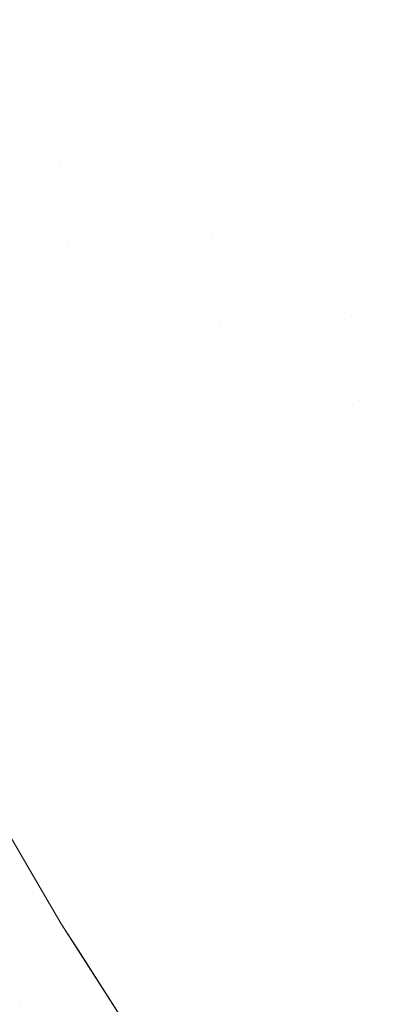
# Model space of a CAD drawing. Header units: centimetres. Extents: x -21.6 to 22.7, y 3.4 to 5.2.
# Tile 119 of 256: x -6.6788 to -6.6601, y 3.7774 to 3.8291. Entities that reach past the tile are written whole.
import ezdxf

# ---------------------------------------------------------------- set-up
doc = ezdxf.new("R2010")
doc.units = ezdxf.units.CM
doc.header["$LTSCALE"] = 2.54
doc.layers.add('Lucido design-1', color=7, linetype='Continuous')

# ---------------------------------------------------------------- blocks, each defined once
blk = doc.blocks.new('Gruppo-4-1')
at = {"color": 7, "linetype": 'Continuous', "lineweight": 9}
blk.add_3dface([(-21.503423, 5.100212, -1872.215514), (-21.503423, 3.500212, -1872.215514), (22.630348, 3.500212, -1872.215514), (22.630348, 5.100212, -1872.215514)], dxfattribs=at)
for points, invisible_edges in [([(-6.681914, 3.83603, -1872.654508), (-6.680673, 3.836603, -1872.652484), (-6.678269, 3.829522, -1872.652484), (-6.679489, 3.828885, -1872.654508)], 15), ([(-6.66311, 3.829659, -1872.636279), (-6.664622, 3.828772, -1872.637879), (-6.667132, 3.835334, -1872.637879), (-6.665589, 3.836139, -1872.636279)], 15), ([(-6.668645, 3.834544, -1872.639533), (-6.667132, 3.835334, -1872.637879), (-6.664622, 3.828772, -1872.637879), (-6.666104, 3.827902, -1872.639533)], 15), ([(-6.666104, 3.827902, -1872.639533), (-6.667556, 3.827051, -1872.641239), (-6.670127, 3.833771, -1872.641239), (-6.668645, 3.834544, -1872.639533)], 15), ([(-6.671575, 3.833015, -1872.642997), (-6.670127, 3.833771, -1872.641239), (-6.667556, 3.827051, -1872.641239), (-6.668975, 3.826219, -1872.642997)], 15), ([(-6.668975, 3.826219, -1872.642997), (-6.67036, 3.825406, -1872.644803), (-6.672989, 3.832277, -1872.644803), (-6.671575, 3.833015, -1872.642997)], 15), ([(-6.674366, 3.831558, -1872.646657), (-6.672989, 3.832277, -1872.644803), (-6.67036, 3.825406, -1872.644803), (-6.67171, 3.824615, -1872.646657)], 15), ([(-6.67171, 3.824615, -1872.646657), (-6.673023, 3.823844, -1872.648557), (-6.675706, 3.830859, -1872.648557), (-6.674366, 3.831558, -1872.646657)], 15), ([(-6.65728, 3.825128, -1872.633245), (-6.658809, 3.824125, -1872.634734), (-6.66157, 3.830562, -1872.634734), (-6.660004, 3.83148, -1872.633245)], 15), ([(-6.677008, 3.83018, -1872.6505), (-6.675706, 3.830859, -1872.648557), (-6.673023, 3.823844, -1872.648557), (-6.674297, 3.823097, -1872.6505)], 15), ([(-6.66311, 3.829659, -1872.636279), (-6.66157, 3.830562, -1872.634734), (-6.658809, 3.824125, -1872.634734), (-6.660313, 3.823138, -1872.636279)], 15), ([(-6.674297, 3.823097, -1872.6505), (-6.675533, 3.822372, -1872.652484), (-6.678269, 3.829522, -1872.652484), (-6.677008, 3.83018, -1872.6505)], 15), ([(-6.679489, 3.828885, -1872.654508), (-6.678269, 3.829522, -1872.652484), (-6.675533, 3.822372, -1872.652484), (-6.676729, 3.821671, -1872.654508)], 15), ([(-6.660313, 3.823138, -1872.636279), (-6.66179, 3.82217, -1872.637879), (-6.664622, 3.828772, -1872.637879), (-6.66311, 3.829659, -1872.636279)], 15), ([(-6.676729, 3.821671, -1872.654508), (-6.677883, 3.820994, -1872.656569), (-6.680667, 3.82827, -1872.656569), (-6.679489, 3.828885, -1872.654508)], 15), ([(-6.666104, 3.827902, -1872.639533), (-6.664622, 3.828772, -1872.637879), (-6.66179, 3.82217, -1872.637879), (-6.663238, 3.82122, -1872.639533)], 15), ([(-6.681802, 3.827678, -1872.658665), (-6.680667, 3.82827, -1872.656569), (-6.677883, 3.820994, -1872.656569), (-6.678995, 3.820341, -1872.658665)], 15), ([(-6.663238, 3.82122, -1872.639533), (-6.664656, 3.82029, -1872.641239), (-6.667556, 3.827051, -1872.641239), (-6.666104, 3.827902, -1872.639533)], 15), ([(-6.668975, 3.826219, -1872.642997), (-6.667556, 3.827051, -1872.641239), (-6.664656, 3.82029, -1872.641239), (-6.666042, 3.81938, -1872.642997)], 15), ([(-6.666042, 3.81938, -1872.642997), (-6.667395, 3.818493, -1872.644803), (-6.67036, 3.825406, -1872.644803), (-6.668975, 3.826219, -1872.642997)], 15), ([(-6.67171, 3.824615, -1872.646657), (-6.67036, 3.825406, -1872.644803), (-6.667395, 3.818493, -1872.644803), (-6.668713, 3.817628, -1872.646657)], 15), ([(-6.668713, 3.817628, -1872.646657), (-6.669995, 3.816787, -1872.648557), (-6.673023, 3.823844, -1872.648557), (-6.67171, 3.824615, -1872.646657)], 15), ([(-6.674297, 3.823097, -1872.6505), (-6.673023, 3.823844, -1872.648557), (-6.669995, 3.816787, -1872.648557), (-6.671241, 3.81597, -1872.6505)], 15), ([(-6.660313, 3.823138, -1872.636279), (-6.658809, 3.824125, -1872.634734), (-6.655721, 3.817674, -1872.634734), (-6.657184, 3.816604, -1872.636279)], 15), ([(-6.671241, 3.81597, -1872.6505), (-6.672448, 3.815178, -1872.652484), (-6.675533, 3.822372, -1872.652484), (-6.674297, 3.823097, -1872.6505)], 15), ([(-6.657184, 3.816604, -1872.636279), (-6.658622, 3.815553, -1872.637879), (-6.66179, 3.82217, -1872.637879), (-6.660313, 3.823138, -1872.636279)], 15), ([(-6.676729, 3.821671, -1872.654508), (-6.675533, 3.822372, -1872.652484), (-6.672448, 3.815178, -1872.652484), (-6.673616, 3.814412, -1872.654508)], 15), ([(-6.676358, 3.817337, -1872.656569), (-6.677883, 3.820994, -1872.656569), (-6.676729, 3.821671, -1872.654508)], 11), ([(-6.676729, 3.821671, -1872.654508), (-6.673616, 3.814412, -1872.654508), (-6.676358, 3.817337, -1872.656569)], 11), ([(-6.663238, 3.82122, -1872.639533), (-6.66179, 3.82217, -1872.637879), (-6.658622, 3.815553, -1872.637879), (-6.660031, 3.814522, -1872.639533)], 15), ([(-6.660031, 3.814522, -1872.639533), (-6.661412, 3.813513, -1872.641239), (-6.664656, 3.82029, -1872.641239), (-6.663238, 3.82122, -1872.639533)], 15), ([(-6.677458, 3.816655, -1872.658665), (-6.678995, 3.820341, -1872.658665), (-6.677883, 3.820994, -1872.656569), (-6.676358, 3.817337, -1872.656569)], 15), ([(-6.678515, 3.815999, -1872.660793), (-6.680064, 3.819714, -1872.660793), (-6.678995, 3.820341, -1872.658665), (-6.677458, 3.816655, -1872.658665)], 15), ([(-6.666042, 3.81938, -1872.642997), (-6.664656, 3.82029, -1872.641239), (-6.661412, 3.813513, -1872.641239), (-6.662761, 3.812527, -1872.642997)], 15), ([(-6.679528, 3.81537, -1872.662952), (-6.681089, 3.819113, -1872.662952), (-6.680064, 3.819714, -1872.660793), (-6.678515, 3.815999, -1872.660793)], 15), ([(-6.662761, 3.812527, -1872.642997), (-6.664078, 3.811564, -1872.644803), (-6.667395, 3.818493, -1872.644803), (-6.666042, 3.81938, -1872.642997)], 15), ([(-6.668713, 3.817628, -1872.646657), (-6.667395, 3.818493, -1872.644803), (-6.664078, 3.811564, -1872.644803), (-6.665361, 3.810626, -1872.646657)], 15), ([(-6.668348, 3.81325, -1872.648557), (-6.669995, 3.816787, -1872.648557), (-6.668713, 3.817628, -1872.646657)], 11), ([(-6.668713, 3.817628, -1872.646657), (-6.665361, 3.810626, -1872.646657), (-6.668348, 3.81325, -1872.648557)], 11), ([(-6.676358, 3.817337, -1872.656569), (-6.674743, 3.813672, -1872.656569), (-6.675829, 3.81296, -1872.658665), (-6.677458, 3.816655, -1872.658665)], 15), ([(-6.673616, 3.814412, -1872.654508), (-6.674743, 3.813672, -1872.656569), (-6.676358, 3.817337, -1872.656569)], 11), ([(-6.677458, 3.816655, -1872.658665), (-6.675829, 3.81296, -1872.658665), (-6.676873, 3.812275, -1872.660793), (-6.678515, 3.815999, -1872.660793)], 15), ([(-6.669577, 3.812399, -1872.6505), (-6.671241, 3.81597, -1872.6505), (-6.669995, 3.816787, -1872.648557), (-6.668348, 3.81325, -1872.648557)], 15), ([(-6.678515, 3.815999, -1872.660793), (-6.676873, 3.812275, -1872.660793), (-6.677874, 3.811618, -1872.662952), (-6.679528, 3.81537, -1872.662952)], 15), ([(-6.670769, 3.811573, -1872.652484), (-6.672448, 3.815178, -1872.652484), (-6.671241, 3.81597, -1872.6505), (-6.669577, 3.812399, -1872.6505)], 15), ([(-6.679528, 3.81537, -1872.662952), (-6.677874, 3.811618, -1872.662952), (-6.678832, 3.81099, -1872.665138), (-6.680498, 3.814768, -1872.665138)], 15), ([(-6.671921, 3.810775, -1872.654508), (-6.673616, 3.814412, -1872.654508), (-6.672448, 3.815178, -1872.652484), (-6.670769, 3.811573, -1872.652484)], 15), ([(-6.680498, 3.814768, -1872.665138), (-6.678832, 3.81099, -1872.665138), (-6.679746, 3.81039, -1872.66735), (-6.681423, 3.814194, -1872.66735)], 15), ([(-6.656471, 3.807839, -1872.639533), (-6.657809, 3.806752, -1872.641239), (-6.661412, 3.813513, -1872.641239), (-6.660031, 3.814522, -1872.639533)], 15), ([(-6.673034, 3.810004, -1872.656569), (-6.674743, 3.813672, -1872.656569), (-6.673616, 3.814412, -1872.654508), (-6.671921, 3.810775, -1872.654508)], 15), ([(-6.674106, 3.809261, -1872.658665), (-6.675829, 3.81296, -1872.658665), (-6.674743, 3.813672, -1872.656569), (-6.673034, 3.810004, -1872.656569)], 15), ([(-6.660985, 3.809104, -1872.642997), (-6.662761, 3.812527, -1872.642997), (-6.661412, 3.813513, -1872.641239)], 11), ([(-6.661412, 3.813513, -1872.641239), (-6.657809, 3.806752, -1872.641239), (-6.660985, 3.809104, -1872.642997)], 11), ([(-6.675137, 3.808547, -1872.660793), (-6.676873, 3.812275, -1872.660793), (-6.675829, 3.81296, -1872.658665), (-6.674106, 3.809261, -1872.658665)], 15), ([(-6.668348, 3.81325, -1872.648557), (-6.666609, 3.809713, -1872.648557), (-6.667821, 3.808827, -1872.6505), (-6.669577, 3.812399, -1872.6505)], 15), ([(-6.665361, 3.810626, -1872.646657), (-6.666609, 3.809713, -1872.648557), (-6.668348, 3.81325, -1872.648557)], 11), ([(-6.669577, 3.812399, -1872.6505), (-6.667821, 3.808827, -1872.6505), (-6.668996, 3.807968, -1872.652484), (-6.670769, 3.811573, -1872.652484)], 15), ([(-6.662282, 3.808103, -1872.644803), (-6.664078, 3.811564, -1872.644803), (-6.662761, 3.812527, -1872.642997), (-6.660985, 3.809104, -1872.642997)], 15), ([(-6.676125, 3.807862, -1872.662952), (-6.677874, 3.811618, -1872.662952), (-6.676873, 3.812275, -1872.660793), (-6.675137, 3.808547, -1872.660793)], 15), ([(-6.67707, 3.807207, -1872.665138), (-6.678832, 3.81099, -1872.665138), (-6.677874, 3.811618, -1872.662952), (-6.676125, 3.807862, -1872.662952)], 15), ([(-6.670769, 3.811573, -1872.652484), (-6.668996, 3.807968, -1872.652484), (-6.670133, 3.807137, -1872.654508), (-6.671921, 3.810775, -1872.654508)], 15), ([(-6.663547, 3.807129, -1872.646657), (-6.665361, 3.810626, -1872.646657), (-6.664078, 3.811564, -1872.644803), (-6.662282, 3.808103, -1872.644803)], 15), ([(-6.677973, 3.806582, -1872.66735), (-6.679746, 3.81039, -1872.66735), (-6.678832, 3.81099, -1872.665138), (-6.67707, 3.807207, -1872.665138)], 15), ([(-6.678831, 3.805988, -1872.669585), (-6.680616, 3.80982, -1872.669585), (-6.679746, 3.81039, -1872.66735), (-6.677973, 3.806582, -1872.66735)], 15), ([(-6.671921, 3.810775, -1872.654508), (-6.670133, 3.807137, -1872.654508), (-6.67123, 3.806335, -1872.656569), (-6.673034, 3.810004, -1872.656569)], 15), ([(-6.664776, 3.80618, -1872.648557), (-6.666609, 3.809713, -1872.648557), (-6.665361, 3.810626, -1872.646657), (-6.663547, 3.807129, -1872.646657)], 15), ([(-6.679645, 3.805424, -1872.67184), (-6.681441, 3.809279, -1872.67184), (-6.680616, 3.80982, -1872.669585), (-6.678831, 3.805988, -1872.669585)], 15), ([(-6.673034, 3.810004, -1872.656569), (-6.67123, 3.806335, -1872.656569), (-6.672287, 3.805562, -1872.658665), (-6.674106, 3.809261, -1872.658665)], 15), ([(-6.674106, 3.809261, -1872.658665), (-6.672287, 3.805562, -1872.658665), (-6.673304, 3.804819, -1872.660793), (-6.675137, 3.808547, -1872.660793)], 15), ([(-6.665971, 3.80526, -1872.6505), (-6.667821, 3.808827, -1872.6505), (-6.666609, 3.809713, -1872.648557), (-6.664776, 3.80618, -1872.648557)], 15), ([(-6.667128, 3.804367, -1872.652484), (-6.668996, 3.807968, -1872.652484), (-6.667821, 3.808827, -1872.6505), (-6.665971, 3.80526, -1872.6505)], 15), ([(-6.660985, 3.809104, -1872.642997), (-6.659117, 3.805688, -1872.642997), (-6.660394, 3.80465, -1872.644803), (-6.662282, 3.808103, -1872.644803)], 15), ([(-6.657809, 3.806752, -1872.641239), (-6.659117, 3.805688, -1872.642997), (-6.660985, 3.809104, -1872.642997)], 11), ([(-6.675137, 3.808547, -1872.660793), (-6.673304, 3.804819, -1872.660793), (-6.674278, 3.804107, -1872.662952), (-6.676125, 3.807862, -1872.662952)], 15), ([(-6.676125, 3.807862, -1872.662952), (-6.674278, 3.804107, -1872.662952), (-6.675211, 3.803425, -1872.665138), (-6.67707, 3.807207, -1872.665138)], 15), ([(-6.668248, 3.803504, -1872.654508), (-6.670133, 3.807137, -1872.654508), (-6.668996, 3.807968, -1872.652484), (-6.667128, 3.804367, -1872.652484)], 15), ([(-6.662282, 3.808103, -1872.644803), (-6.660394, 3.80465, -1872.644803), (-6.661638, 3.803639, -1872.646657), (-6.663547, 3.807129, -1872.646657)], 15), ([(-6.67707, 3.807207, -1872.665138), (-6.675211, 3.803425, -1872.665138), (-6.6761, 3.802775, -1872.66735), (-6.677973, 3.806582, -1872.66735)], 15), ([(-6.669329, 3.80267, -1872.656569), (-6.67123, 3.806335, -1872.656569), (-6.670133, 3.807137, -1872.654508), (-6.668248, 3.803504, -1872.654508)], 15), ([(-6.663547, 3.807129, -1872.646657), (-6.661638, 3.803639, -1872.646657), (-6.662848, 3.802655, -1872.648557), (-6.664776, 3.80618, -1872.648557)], 15), ([(-6.677973, 3.806582, -1872.66735), (-6.6761, 3.802775, -1872.66735), (-6.676947, 3.802156, -1872.669585), (-6.678831, 3.805988, -1872.669585)], 15), ([(-6.670371, 3.801867, -1872.658665), (-6.672287, 3.805562, -1872.658665), (-6.67123, 3.806335, -1872.656569), (-6.669329, 3.80267, -1872.656569)], 15), ([(-6.664776, 3.80618, -1872.648557), (-6.662848, 3.802655, -1872.648557), (-6.664024, 3.8017, -1872.6505), (-6.665971, 3.80526, -1872.6505)], 15), ([(-6.678831, 3.805988, -1872.669585), (-6.676947, 3.802156, -1872.669585), (-6.677749, 3.801569, -1872.67184), (-6.679645, 3.805424, -1872.67184)], 15), ([(-6.65841, 3.80121, -1872.644803), (-6.660394, 3.80465, -1872.644803), (-6.659117, 3.805688, -1872.642997), (-6.657155, 3.802285, -1872.642997)], 15), ([(-6.679645, 3.805424, -1872.67184), (-6.677749, 3.801569, -1872.67184), (-6.678508, 3.801014, -1872.674113), (-6.680415, 3.804891, -1872.674113)], 15), ([(-6.671372, 3.801095, -1872.660793), (-6.673304, 3.804819, -1872.660793), (-6.672287, 3.805562, -1872.658665), (-6.670371, 3.801867, -1872.658665)], 15), ([(-6.665971, 3.80526, -1872.6505), (-6.664024, 3.8017, -1872.6505), (-6.665163, 3.800774, -1872.652484), (-6.667128, 3.804367, -1872.652484)], 15), ([(-6.680415, 3.804891, -1872.674113), (-6.678508, 3.801014, -1872.674113), (-6.679224, 3.800491, -1872.676402), (-6.68114, 3.804388, -1872.676402)], 15), ([(-6.672332, 3.800355, -1872.662952), (-6.674278, 3.804107, -1872.662952), (-6.673304, 3.804819, -1872.660793), (-6.671372, 3.801095, -1872.660793)], 15), ([(-6.659634, 3.800162, -1872.646657), (-6.661638, 3.803639, -1872.646657), (-6.660394, 3.80465, -1872.644803), (-6.65841, 3.80121, -1872.644803)], 15), ([(-6.673251, 3.799646, -1872.665138), (-6.675211, 3.803425, -1872.665138), (-6.674278, 3.804107, -1872.662952), (-6.672332, 3.800355, -1872.662952)], 15), ([(-6.667128, 3.804367, -1872.652484), (-6.665163, 3.800774, -1872.652484), (-6.666265, 3.799878, -1872.654508), (-6.668248, 3.803504, -1872.654508)], 15), ([(-6.660824, 3.799143, -1872.648557), (-6.662848, 3.802655, -1872.648557), (-6.661638, 3.803639, -1872.646657), (-6.659634, 3.800162, -1872.646657)], 15), ([(-6.674127, 3.798971, -1872.66735), (-6.6761, 3.802775, -1872.66735), (-6.675211, 3.803425, -1872.665138), (-6.673251, 3.799646, -1872.665138)], 15), ([(-6.668248, 3.803504, -1872.654508), (-6.666265, 3.799878, -1872.654508), (-6.667329, 3.799014, -1872.656569), (-6.669329, 3.80267, -1872.656569)], 15), ([(-6.674961, 3.798328, -1872.669585), (-6.676947, 3.802156, -1872.669585), (-6.6761, 3.802775, -1872.66735), (-6.674127, 3.798971, -1872.66735)], 15), ([(-6.669329, 3.80267, -1872.656569), (-6.667329, 3.799014, -1872.656569), (-6.668354, 3.79818, -1872.658665), (-6.670371, 3.801867, -1872.658665)], 15), ([(-6.661979, 3.798153, -1872.6505), (-6.664024, 3.8017, -1872.6505), (-6.662848, 3.802655, -1872.648557), (-6.660824, 3.799143, -1872.648557)], 15), ([(-6.675752, 3.797718, -1872.67184), (-6.677749, 3.801569, -1872.67184), (-6.676947, 3.802156, -1872.669585), (-6.674961, 3.798328, -1872.669585)], 15), ([(-6.6765, 3.797141, -1872.674113), (-6.678508, 3.801014, -1872.674113), (-6.677749, 3.801569, -1872.67184), (-6.675752, 3.797718, -1872.67184)], 15), ([(-6.670371, 3.801867, -1872.658665), (-6.668354, 3.79818, -1872.658665), (-6.66934, 3.797379, -1872.660793), (-6.671372, 3.801095, -1872.660793)], 15), ([(-6.663099, 3.797194, -1872.652484), (-6.665163, 3.800774, -1872.652484), (-6.664024, 3.8017, -1872.6505), (-6.661979, 3.798153, -1872.6505)], 15), ([(-6.677204, 3.796598, -1872.676402), (-6.679224, 3.800491, -1872.676402), (-6.678508, 3.801014, -1872.674113), (-6.6765, 3.797141, -1872.674113)], 15), ([(-6.671372, 3.801095, -1872.660793), (-6.66934, 3.797379, -1872.660793), (-6.670285, 3.796611, -1872.662952), (-6.672332, 3.800355, -1872.662952)], 15), ([(-6.677865, 3.796088, -1872.678705), (-6.679895, 3.8, -1872.678705), (-6.679224, 3.800491, -1872.676402), (-6.677204, 3.796598, -1872.676402)], 15), ([(-6.664183, 3.796266, -1872.654508), (-6.666265, 3.799878, -1872.654508), (-6.665163, 3.800774, -1872.652484), (-6.663099, 3.797194, -1872.652484)], 15), ([(-6.678483, 3.795612, -1872.681018), (-6.680522, 3.799542, -1872.681018), (-6.679895, 3.8, -1872.678705), (-6.677865, 3.796088, -1872.678705)], 15), ([(-6.672332, 3.800355, -1872.662952), (-6.670285, 3.796611, -1872.662952), (-6.671189, 3.795877, -1872.665138), (-6.673251, 3.799646, -1872.665138)], 15), ([(-6.659634, 3.800162, -1872.646657), (-6.657532, 3.796702, -1872.646657), (-6.658701, 3.795647, -1872.648557), (-6.660824, 3.799143, -1872.648557)], 15), ([(-6.679057, 3.795169, -1872.683339), (-6.681105, 3.799116, -1872.683339), (-6.680522, 3.799542, -1872.681018), (-6.678483, 3.795612, -1872.681018)], 15), ([(-6.673251, 3.799646, -1872.665138), (-6.671189, 3.795877, -1872.665138), (-6.672051, 3.795175, -1872.66735), (-6.674127, 3.798971, -1872.66735)], 15), ([(-6.665229, 3.79537, -1872.656569), (-6.667329, 3.799014, -1872.656569), (-6.666265, 3.799878, -1872.654508), (-6.664183, 3.796266, -1872.654508)], 15), ([(-6.674127, 3.798971, -1872.66735), (-6.672051, 3.795175, -1872.66735), (-6.672872, 3.794508, -1872.669585), (-6.674961, 3.798328, -1872.669585)], 15), ([(-6.666236, 3.794507, -1872.658665), (-6.668354, 3.79818, -1872.658665), (-6.667329, 3.799014, -1872.656569), (-6.665229, 3.79537, -1872.656569)], 15), ([(-6.660824, 3.799143, -1872.648557), (-6.658701, 3.795647, -1872.648557), (-6.659835, 3.794623, -1872.6505), (-6.661979, 3.798153, -1872.6505)], 15), ([(-6.674961, 3.798328, -1872.669585), (-6.672872, 3.794508, -1872.669585), (-6.67365, 3.793876, -1872.67184), (-6.675752, 3.797718, -1872.67184)], 15), ([(-6.667205, 3.793677, -1872.660793), (-6.66934, 3.797379, -1872.660793), (-6.668354, 3.79818, -1872.658665), (-6.666236, 3.794507, -1872.658665)], 15), ([(-6.661979, 3.798153, -1872.6505), (-6.659835, 3.794623, -1872.6505), (-6.660935, 3.793631, -1872.652484), (-6.663099, 3.797194, -1872.652484)], 15), ([(-6.675752, 3.797718, -1872.67184), (-6.67365, 3.793876, -1872.67184), (-6.674386, 3.793277, -1872.674113), (-6.6765, 3.797141, -1872.674113)], 15), ([(-6.668134, 3.792881, -1872.662952), (-6.670285, 3.796611, -1872.662952), (-6.66934, 3.797379, -1872.660793), (-6.667205, 3.793677, -1872.660793)], 15), ([(-6.6765, 3.797141, -1872.674113), (-6.674386, 3.793277, -1872.674113), (-6.67508, 3.792714, -1872.676402), (-6.677204, 3.796598, -1872.676402)], 15), ([(-6.663099, 3.797194, -1872.652484), (-6.660935, 3.793631, -1872.652484), (-6.661999, 3.792671, -1872.654508), (-6.664183, 3.796266, -1872.654508)], 15), ([(-6.677204, 3.796598, -1872.676402), (-6.67508, 3.792714, -1872.676402), (-6.67573, 3.792185, -1872.678705), (-6.677865, 3.796088, -1872.678705)], 15), ([(-6.669023, 3.79212, -1872.665138), (-6.671189, 3.795877, -1872.665138), (-6.670285, 3.796611, -1872.662952), (-6.668134, 3.792881, -1872.662952)], 15), ([(-6.677865, 3.796088, -1872.678705), (-6.67573, 3.792185, -1872.678705), (-6.676338, 3.791691, -1872.681018), (-6.678483, 3.795612, -1872.681018)], 15), ([(-6.669871, 3.791394, -1872.66735), (-6.672051, 3.795175, -1872.66735), (-6.671189, 3.795877, -1872.665138), (-6.669023, 3.79212, -1872.665138)], 15), ([(-6.664183, 3.796266, -1872.654508), (-6.661999, 3.792671, -1872.654508), (-6.663026, 3.791744, -1872.656569), (-6.665229, 3.79537, -1872.656569)], 15), ([(-6.678483, 3.795612, -1872.681018), (-6.676338, 3.791691, -1872.681018), (-6.676904, 3.791231, -1872.683339), (-6.679057, 3.795169, -1872.683339)], 15), ([(-6.665229, 3.79537, -1872.656569), (-6.663026, 3.791744, -1872.656569), (-6.664016, 3.790851, -1872.658665), (-6.666236, 3.794507, -1872.658665)], 15), ([(-6.679589, 3.794759, -1872.685667), (-6.677427, 3.790806, -1872.685667), (-6.677907, 3.790415, -1872.687998), (-6.680077, 3.794383, -1872.687998)], 15), ([(-6.679057, 3.795169, -1872.683339), (-6.676904, 3.791231, -1872.683339), (-6.677427, 3.790806, -1872.685667), (-6.679589, 3.794759, -1872.685667)], 15), ([(-6.670678, 3.790702, -1872.669585), (-6.672872, 3.794508, -1872.669585), (-6.672051, 3.795175, -1872.66735), (-6.669871, 3.791394, -1872.66735)], 15), ([(-6.680077, 3.794383, -1872.687998), (-6.677907, 3.790415, -1872.687998), (-6.678346, 3.790059, -1872.690331), (-6.680523, 3.794039, -1872.690331)], 15), ([(-6.671443, 3.790047, -1872.67184), (-6.67365, 3.793876, -1872.67184), (-6.672872, 3.794508, -1872.669585), (-6.670678, 3.790702, -1872.669585)], 15), ([(-6.666236, 3.794507, -1872.658665), (-6.664016, 3.790851, -1872.658665), (-6.664967, 3.789992, -1872.660793), (-6.667205, 3.793677, -1872.660793)], 15), ([(-6.65867, 3.79009, -1872.652484), (-6.660935, 3.793631, -1872.652484), (-6.659835, 3.794623, -1872.6505), (-6.657591, 3.791115, -1872.6505)], 15), ([(-6.680927, 3.793727, -1872.692664), (-6.678744, 3.789736, -1872.692664), (-6.6791, 3.789446, -1872.694993), (-6.681289, 3.793448, -1872.694993)], 15), ([(-6.680523, 3.794039, -1872.690331), (-6.678346, 3.790059, -1872.690331), (-6.678744, 3.789736, -1872.692664), (-6.680927, 3.793727, -1872.692664)], 15), ([(-6.672167, 3.789427, -1872.674113), (-6.674386, 3.793277, -1872.674113), (-6.67365, 3.793876, -1872.67184), (-6.671443, 3.790047, -1872.67184)], 15), ([(-6.672849, 3.788843, -1872.676402), (-6.67508, 3.792714, -1872.676402), (-6.674386, 3.793277, -1872.674113), (-6.672167, 3.789427, -1872.674113)], 15), ([(-6.667205, 3.793677, -1872.660793), (-6.664967, 3.789992, -1872.660793), (-6.66588, 3.789169, -1872.662952), (-6.668134, 3.792881, -1872.662952)], 15), ([(-6.659713, 3.789098, -1872.654508), (-6.661999, 3.792671, -1872.654508), (-6.660935, 3.793631, -1872.652484), (-6.65867, 3.79009, -1872.652484)], 15), ([(-6.673488, 3.788295, -1872.678705), (-6.67573, 3.792185, -1872.678705), (-6.67508, 3.792714, -1872.676402), (-6.672849, 3.788843, -1872.676402)], 15), ([(-6.668134, 3.792881, -1872.662952), (-6.66588, 3.789169, -1872.662952), (-6.666752, 3.788381, -1872.665138), (-6.669023, 3.79212, -1872.665138)], 15), ([(-6.674086, 3.787783, -1872.681018), (-6.676338, 3.791691, -1872.681018), (-6.67573, 3.792185, -1872.678705), (-6.673488, 3.788295, -1872.678705)], 15), ([(-6.660721, 3.78814, -1872.656569), (-6.663026, 3.791744, -1872.656569), (-6.661999, 3.792671, -1872.654508), (-6.659713, 3.789098, -1872.654508)], 15), ([(-6.674642, 3.787307, -1872.683339), (-6.676904, 3.791231, -1872.683339), (-6.676338, 3.791691, -1872.681018), (-6.674086, 3.787783, -1872.681018)], 15), ([(-6.669023, 3.79212, -1872.665138), (-6.666752, 3.788381, -1872.665138), (-6.667585, 3.78763, -1872.66735), (-6.669871, 3.791394, -1872.66735)], 15), ([(-6.661691, 3.787218, -1872.658665), (-6.664016, 3.790851, -1872.658665), (-6.663026, 3.791744, -1872.656569), (-6.660721, 3.78814, -1872.656569)], 15), ([(-6.675156, 3.786867, -1872.685667), (-6.677427, 3.790806, -1872.685667), (-6.676904, 3.791231, -1872.683339), (-6.674642, 3.787307, -1872.683339)], 15), ([(-6.669871, 3.791394, -1872.66735), (-6.667585, 3.78763, -1872.66735), (-6.668378, 3.786915, -1872.669585), (-6.670678, 3.790702, -1872.669585)], 15), ([(-6.675629, 3.786462, -1872.687998), (-6.677907, 3.790415, -1872.687998), (-6.677427, 3.790806, -1872.685667), (-6.675156, 3.786867, -1872.685667)], 15), ([(-6.670678, 3.790702, -1872.669585), (-6.668378, 3.786915, -1872.669585), (-6.669129, 3.786237, -1872.67184), (-6.671443, 3.790047, -1872.67184)], 15), ([(-6.662624, 3.786331, -1872.660793), (-6.664967, 3.789992, -1872.660793), (-6.664016, 3.790851, -1872.658665), (-6.661691, 3.787218, -1872.658665)], 15), ([(-6.678346, 3.790059, -1872.690331), (-6.677907, 3.790415, -1872.687998), (-6.675629, 3.786462, -1872.687998), (-6.67606, 3.786093, -1872.690331)], 15), ([(-6.6791, 3.789446, -1872.694993), (-6.678744, 3.789736, -1872.692664), (-6.676451, 3.785758, -1872.692664), (-6.676801, 3.785458, -1872.694993)], 15), ([(-6.67606, 3.786093, -1872.690331), (-6.676451, 3.785758, -1872.692664), (-6.678744, 3.789736, -1872.692664), (-6.678346, 3.790059, -1872.690331)], 15), ([(-6.671443, 3.790047, -1872.67184), (-6.669129, 3.786237, -1872.67184), (-6.66984, 3.785596, -1872.674113), (-6.672167, 3.789427, -1872.674113)], 15), ([(-6.663519, 3.78548, -1872.662952), (-6.66588, 3.789169, -1872.662952), (-6.664967, 3.789992, -1872.660793), (-6.662624, 3.786331, -1872.660793)], 15), ([(-6.679692, 3.788965, -1872.699636), (-6.679416, 3.789189, -1872.697318), (-6.677112, 3.785192, -1872.697318), (-6.677383, 3.784959, -1872.699636)], 15), ([(-6.676801, 3.785458, -1872.694993), (-6.677112, 3.785192, -1872.697318), (-6.679416, 3.789189, -1872.697318), (-6.6791, 3.789446, -1872.694993)], 15), ([(-6.672167, 3.789427, -1872.674113), (-6.66984, 3.785596, -1872.674113), (-6.670509, 3.784992, -1872.676402), (-6.672849, 3.788843, -1872.676402)], 15), ([(-6.664375, 3.784666, -1872.665138), (-6.666752, 3.788381, -1872.665138), (-6.66588, 3.789169, -1872.662952), (-6.663519, 3.78548, -1872.662952)], 15), ([(-6.659713, 3.789098, -1872.654508), (-6.657324, 3.785553, -1872.654508), (-6.658311, 3.784565, -1872.656569), (-6.660721, 3.78814, -1872.656569)], 15), ([(-6.680601, 3.788226, -1872.918688), (-6.680795, 3.788663, -1872.915514), (-6.678209, 3.784243, -1872.915514)], 9), ([(-6.678209, 3.784243, -1872.915514), (-6.680795, 3.788663, -1872.915514), (-6.680795, 3.788663, -1872.715514), (-6.678209, 3.784243, -1872.715514)], 10), ([(-6.678209, 3.784243, -1872.715514), (-6.680795, 3.788663, -1872.715514), (-6.680549, 3.788268, -1872.713294)], 10), ([(-6.677811, 3.784593, -1872.704243), (-6.677968, 3.784458, -1872.706529), (-6.680287, 3.788481, -1872.706529), (-6.680127, 3.788611, -1872.704243)], 15), ([(-6.680127, 3.788611, -1872.704243), (-6.679929, 3.788772, -1872.701944), (-6.677616, 3.78476, -1872.701944), (-6.677811, 3.784593, -1872.704243)], 15), ([(-6.677383, 3.784959, -1872.699636), (-6.677616, 3.78476, -1872.701944), (-6.679929, 3.788772, -1872.701944), (-6.679692, 3.788965, -1872.699636)], 15), ([(-6.672849, 3.788843, -1872.676402), (-6.670509, 3.784992, -1872.676402), (-6.671137, 3.784425, -1872.678705), (-6.673488, 3.788295, -1872.678705)], 15), ([(-6.678569, 3.783944, -1872.925326), (-6.680898, 3.787985, -1872.925326), (-6.680709, 3.788138, -1872.921959), (-6.678383, 3.784103, -1872.921959)], 15), ([(-6.678383, 3.784103, -1872.921959), (-6.680709, 3.788138, -1872.921959), (-6.680601, 3.788226, -1872.918688), (-6.678276, 3.784194, -1872.918688)], 15), ([(-6.678209, 3.784243, -1872.915514), (-6.678276, 3.784194, -1872.918688), (-6.680601, 3.788226, -1872.918688)], 11), ([(-6.680549, 3.788268, -1872.713294), (-6.680497, 3.78831, -1872.711056), (-6.678175, 3.784281, -1872.711056), (-6.678226, 3.784238, -1872.713294)], 15), ([(-6.680549, 3.788268, -1872.713294), (-6.678226, 3.784238, -1872.713294), (-6.678209, 3.784243, -1872.715514)], 11), ([(-6.678089, 3.784354, -1872.7088), (-6.678175, 3.784281, -1872.711056), (-6.680497, 3.78831, -1872.711056), (-6.680411, 3.788381, -1872.7088)], 15), ([(-6.680411, 3.788381, -1872.7088), (-6.680287, 3.788481, -1872.706529), (-6.677968, 3.784458, -1872.706529), (-6.678089, 3.784354, -1872.7088)], 15), ([(-6.673488, 3.788295, -1872.678705), (-6.671137, 3.784425, -1872.678705), (-6.671724, 3.783895, -1872.681018), (-6.674086, 3.787783, -1872.681018)], 15), ([(-6.665192, 3.78389, -1872.66735), (-6.667585, 3.78763, -1872.66735), (-6.666752, 3.788381, -1872.665138), (-6.664375, 3.784666, -1872.665138)], 15), ([(-6.660721, 3.78814, -1872.656569), (-6.658311, 3.784565, -1872.656569), (-6.659261, 3.783613, -1872.658665), (-6.661691, 3.787218, -1872.658665)], 15), ([(-6.679208, 3.783397, -1872.932342), (-6.681548, 3.787456, -1872.932342), (-6.681175, 3.787759, -1872.928788), (-6.678841, 3.78371, -1872.928788)], 15), ([(-6.678841, 3.78371, -1872.928788), (-6.681175, 3.787759, -1872.928788), (-6.680898, 3.787985, -1872.925326), (-6.678569, 3.783944, -1872.925326)], 15), ([(-6.674086, 3.787783, -1872.681018), (-6.671724, 3.783895, -1872.681018), (-6.67227, 3.783402, -1872.683339), (-6.674642, 3.787307, -1872.683339)], 15), ([(-6.665969, 3.783151, -1872.669585), (-6.668378, 3.786915, -1872.669585), (-6.667585, 3.78763, -1872.66735), (-6.665192, 3.78389, -1872.66735)], 15), ([(-6.674642, 3.787307, -1872.683339), (-6.67227, 3.783402, -1872.683339), (-6.672775, 3.782947, -1872.685667), (-6.675156, 3.786867, -1872.685667)], 15), ([(-6.661691, 3.787218, -1872.658665), (-6.659261, 3.783613, -1872.658665), (-6.660175, 3.782697, -1872.660793), (-6.662624, 3.786331, -1872.660793)], 15), ([(-6.675156, 3.786867, -1872.685667), (-6.672775, 3.782947, -1872.685667), (-6.673239, 3.782528, -1872.687998), (-6.675629, 3.786462, -1872.687998)], 15), ([(-6.669129, 3.786237, -1872.67184), (-6.668378, 3.786915, -1872.669585), (-6.665969, 3.783151, -1872.669585), (-6.666706, 3.78245, -1872.67184)], 15), ([(-6.673663, 3.782146, -1872.690331), (-6.674046, 3.781799, -1872.692664), (-6.676451, 3.785758, -1872.692664), (-6.67606, 3.786093, -1872.690331)], 15), ([(-6.67606, 3.786093, -1872.690331), (-6.675629, 3.786462, -1872.687998), (-6.673239, 3.782528, -1872.687998), (-6.673663, 3.782146, -1872.690331)], 15), ([(-6.666706, 3.78245, -1872.67184), (-6.667403, 3.781788, -1872.674113), (-6.66984, 3.785596, -1872.674113), (-6.669129, 3.786237, -1872.67184)], 15), ([(-6.662624, 3.786331, -1872.660793), (-6.660175, 3.782697, -1872.660793), (-6.661052, 3.781819, -1872.662952), (-6.663519, 3.78548, -1872.662952)], 15), ([(-6.674391, 3.781489, -1872.694993), (-6.674696, 3.781214, -1872.697318), (-6.677112, 3.785192, -1872.697318), (-6.676801, 3.785458, -1872.694993)], 15), ([(-6.676801, 3.785458, -1872.694993), (-6.676451, 3.785758, -1872.692664), (-6.674046, 3.781799, -1872.692664), (-6.674391, 3.781489, -1872.694993)], 15), ([(-6.670509, 3.784992, -1872.676402), (-6.66984, 3.785596, -1872.674113), (-6.667403, 3.781788, -1872.674113), (-6.66806, 3.781164, -1872.676402)], 15), ([(-6.663519, 3.78548, -1872.662952), (-6.661052, 3.781819, -1872.662952), (-6.66189, 3.78098, -1872.665138), (-6.664375, 3.784666, -1872.665138)], 15), ([(-6.674962, 3.780973, -1872.699636), (-6.675191, 3.780767, -1872.701944), (-6.677616, 3.78476, -1872.701944), (-6.677383, 3.784959, -1872.699636)], 15), ([(-6.677383, 3.784959, -1872.699636), (-6.677112, 3.785192, -1872.697318), (-6.674696, 3.781214, -1872.697318), (-6.674962, 3.780973, -1872.699636)], 15), ([(-6.66806, 3.781164, -1872.676402), (-6.668676, 3.780578, -1872.678705), (-6.671137, 3.784425, -1872.678705), (-6.670509, 3.784992, -1872.676402)], 15), ([(-6.678089, 3.784354, -1872.7088), (-6.677968, 3.784458, -1872.706529), (-6.675537, 3.780455, -1872.706529), (-6.675656, 3.780347, -1872.7088)], 15), ([(-6.675382, 3.780594, -1872.704243), (-6.675537, 3.780455, -1872.706529), (-6.677968, 3.784458, -1872.706529), (-6.677811, 3.784593, -1872.704243)], 15), ([(-6.677811, 3.784593, -1872.704243), (-6.677616, 3.78476, -1872.701944), (-6.675191, 3.780767, -1872.701944), (-6.675382, 3.780594, -1872.704243)], 15), ([(-6.671724, 3.783895, -1872.681018), (-6.671137, 3.784425, -1872.678705), (-6.668676, 3.780578, -1872.678705), (-6.669252, 3.780031, -1872.681018)], 15), ([(-6.664375, 3.784666, -1872.665138), (-6.66189, 3.78098, -1872.665138), (-6.662691, 3.780179, -1872.66735), (-6.665192, 3.78389, -1872.66735)], 15), ([(-6.678569, 3.783944, -1872.925326), (-6.676127, 3.779922, -1872.925326), (-6.676394, 3.779681, -1872.928788), (-6.678841, 3.78371, -1872.928788)], 15), ([(-6.678383, 3.784103, -1872.921959), (-6.675944, 3.780087, -1872.921959), (-6.676127, 3.779922, -1872.925326), (-6.678569, 3.783944, -1872.925326)], 15), ([(-6.678276, 3.784194, -1872.918688), (-6.675839, 3.780182, -1872.918688), (-6.675944, 3.780087, -1872.921959), (-6.678383, 3.784103, -1872.921959)], 15), ([(-6.678276, 3.784194, -1872.918688), (-6.678209, 3.784243, -1872.915514), (-6.676666, 3.781605, -1872.915514)], 9), ([(-6.676666, 3.781605, -1872.915514), (-6.675839, 3.780182, -1872.918688), (-6.678276, 3.784194, -1872.918688)], 11), ([(-6.678226, 3.784238, -1872.713294), (-6.678175, 3.784281, -1872.711056), (-6.67574, 3.780272, -1872.711056), (-6.675789, 3.780227, -1872.713294)], 15), ([(-6.676666, 3.781605, -1872.715514), (-6.678209, 3.784243, -1872.715514), (-6.678226, 3.784238, -1872.713294)], 10), ([(-6.678226, 3.784238, -1872.713294), (-6.675789, 3.780227, -1872.713294), (-6.676666, 3.781605, -1872.715514)], 11), ([(-6.678209, 3.784243, -1872.715514), (-6.676666, 3.781605, -1872.715514), (-6.676666, 3.781605, -1872.915514), (-6.678209, 3.784243, -1872.915514)], 10), ([(-6.675656, 3.780347, -1872.7088), (-6.67574, 3.780272, -1872.711056), (-6.678175, 3.784281, -1872.711056), (-6.678089, 3.784354, -1872.7088)], 15), ([(-6.669252, 3.780031, -1872.681018), (-6.669787, 3.779522, -1872.683339), (-6.67227, 3.783402, -1872.683339), (-6.671724, 3.783895, -1872.681018)], 15), ([(-6.665192, 3.78389, -1872.66735), (-6.662691, 3.780179, -1872.66735), (-6.663452, 3.779416, -1872.669585), (-6.665969, 3.783151, -1872.669585)], 15), ([(-6.679208, 3.783397, -1872.932342), (-6.676754, 3.779356, -1872.932342), (-6.677214, 3.778941, -1872.935985), (-6.679676, 3.782995, -1872.935985)], 15), ([(-6.678841, 3.78371, -1872.928788), (-6.676394, 3.779681, -1872.928788), (-6.676754, 3.779356, -1872.932342), (-6.679208, 3.783397, -1872.932342)], 15), ([(-6.672775, 3.782947, -1872.685667), (-6.67227, 3.783402, -1872.683339), (-6.669787, 3.779522, -1872.683339), (-6.670282, 3.779051, -1872.685667)], 15), ([(-6.657619, 3.779098, -1872.660793), (-6.660175, 3.782697, -1872.660793), (-6.659261, 3.783613, -1872.658665), (-6.656725, 3.780041, -1872.658665)], 15), ([(-6.679676, 3.782995, -1872.935985), (-6.677214, 3.778941, -1872.935985), (-6.677781, 3.778429, -1872.939711), (-6.680254, 3.7825, -1872.939711)], 15), ([(-6.670282, 3.779051, -1872.685667), (-6.670737, 3.778618, -1872.687998), (-6.673239, 3.782528, -1872.687998), (-6.672775, 3.782947, -1872.685667)], 15), ([(-6.666706, 3.78245, -1872.67184), (-6.665969, 3.783151, -1872.669585), (-6.663452, 3.779416, -1872.669585), (-6.664174, 3.778693, -1872.67184)], 15), ([(-6.680254, 3.7825, -1872.939711), (-6.677781, 3.778429, -1872.939711), (-6.678465, 3.777812, -1872.943514), (-6.680951, 3.781904, -1872.943514)], 15), ([(-6.673663, 3.782146, -1872.690331), (-6.673239, 3.782528, -1872.687998), (-6.670737, 3.778618, -1872.687998), (-6.671153, 3.778223, -1872.690331)], 15), ([(-6.664174, 3.778693, -1872.67184), (-6.664857, 3.77801, -1872.674113), (-6.667403, 3.781788, -1872.674113), (-6.666706, 3.78245, -1872.67184)], 15), ([(-6.661052, 3.781819, -1872.662952), (-6.660175, 3.782697, -1872.660793), (-6.657619, 3.779098, -1872.660793), (-6.658477, 3.778193, -1872.662952)], 15), ([(-6.680951, 3.781904, -1872.943514), (-6.678465, 3.777812, -1872.943514), (-6.678853, 3.777462, -1872.945443)], 11), ([(-6.671153, 3.778223, -1872.690331), (-6.671529, 3.777866, -1872.692664), (-6.674046, 3.781799, -1872.692664), (-6.673663, 3.782146, -1872.690331)], 15), ([(-6.658477, 3.778193, -1872.662952), (-6.659297, 3.777327, -1872.665138), (-6.66189, 3.78098, -1872.665138), (-6.661052, 3.781819, -1872.662952)], 15), ([(-6.676666, 3.781605, -1872.915514), (-6.675783, 3.780227, -1872.915514), (-6.675839, 3.780182, -1872.918688)], 10), ([(-6.672205, 3.774643, -1872.915514), (-6.675783, 3.780227, -1872.915514), (-6.676666, 3.781605, -1872.715514), (-6.673229, 3.776242, -1872.715514)], 10), ([(-6.675783, 3.780227, -1872.915514), (-6.676666, 3.781605, -1872.915514), (-6.676666, 3.781605, -1872.715514)], 10), ([(-6.673239, 3.776241, -1872.713294), (-6.673229, 3.776242, -1872.715514), (-6.676666, 3.781605, -1872.715514), (-6.675789, 3.780227, -1872.713294)], 13), ([(-6.671867, 3.777545, -1872.694993), (-6.672166, 3.77726, -1872.697318), (-6.674696, 3.781214, -1872.697318), (-6.674391, 3.781489, -1872.694993)], 15), ([(-6.674391, 3.781489, -1872.694993), (-6.674046, 3.781799, -1872.692664), (-6.671529, 3.777866, -1872.692664), (-6.671867, 3.777545, -1872.694993)], 15), ([(-6.66806, 3.781164, -1872.676402), (-6.667403, 3.781788, -1872.674113), (-6.664857, 3.77801, -1872.674113), (-6.6655, 3.777366, -1872.676402)], 15), ([(-6.672428, 3.777012, -1872.699636), (-6.672652, 3.776799, -1872.701944), (-6.675191, 3.780767, -1872.701944), (-6.674962, 3.780973, -1872.699636)], 15), ([(-6.674962, 3.780973, -1872.699636), (-6.674696, 3.781214, -1872.697318), (-6.672166, 3.77726, -1872.697318), (-6.672428, 3.777012, -1872.699636)], 15), ([(-6.6655, 3.777366, -1872.676402), (-6.666103, 3.776761, -1872.678705), (-6.668676, 3.780578, -1872.678705), (-6.66806, 3.781164, -1872.676402)], 15), ([(-6.662691, 3.780179, -1872.66735), (-6.66189, 3.78098, -1872.665138), (-6.659297, 3.777327, -1872.665138), (-6.66008, 3.776502, -1872.66735)], 15), ([(-6.675789, 3.780227, -1872.713294), (-6.67574, 3.780272, -1872.711056), (-6.67319, 3.776287, -1872.711056), (-6.673239, 3.776241, -1872.713294)], 15), ([(-6.673108, 3.776365, -1872.7088), (-6.67319, 3.776287, -1872.711056), (-6.67574, 3.780272, -1872.711056), (-6.675656, 3.780347, -1872.7088)], 15), ([(-6.675656, 3.780347, -1872.7088), (-6.675537, 3.780455, -1872.706529), (-6.672991, 3.776476, -1872.706529), (-6.673108, 3.776365, -1872.7088)], 15), ([(-6.672839, 3.77662, -1872.704243), (-6.672991, 3.776476, -1872.706529), (-6.675537, 3.780455, -1872.706529), (-6.675382, 3.780594, -1872.704243)], 15), ([(-6.675382, 3.780594, -1872.704243), (-6.675191, 3.780767, -1872.701944), (-6.672652, 3.776799, -1872.701944), (-6.672839, 3.77662, -1872.704243)], 15), ([(-6.669252, 3.780031, -1872.681018), (-6.668676, 3.780578, -1872.678705), (-6.666103, 3.776761, -1872.678705), (-6.666667, 3.776196, -1872.681018)], 15), ([(-6.673832, 3.775677, -1872.928788), (-6.676394, 3.779681, -1872.928788), (-6.676127, 3.779922, -1872.925326), (-6.67357, 3.775926, -1872.925326)], 15), ([(-6.67357, 3.775926, -1872.925326), (-6.676127, 3.779922, -1872.925326), (-6.675944, 3.780087, -1872.921959), (-6.67339, 3.776097, -1872.921959)], 15), ([(-6.67339, 3.776097, -1872.921959), (-6.675944, 3.780087, -1872.921959), (-6.675839, 3.780182, -1872.918688), (-6.673288, 3.776194, -1872.918688)], 15), ([(-6.673288, 3.776194, -1872.918688), (-6.675839, 3.780182, -1872.918688), (-6.675783, 3.780227, -1872.915514), (-6.672205, 3.774643, -1872.915514)], 11), ([(-6.666667, 3.776196, -1872.681018), (-6.667192, 3.775671, -1872.683339), (-6.669787, 3.779522, -1872.683339), (-6.669252, 3.780031, -1872.681018)], 15), ([(-6.66008, 3.776502, -1872.66735), (-6.660824, 3.775716, -1872.669585), (-6.663452, 3.779416, -1872.669585), (-6.662691, 3.780179, -1872.66735)], 15), ([(-6.674636, 3.774913, -1872.935985), (-6.677214, 3.778941, -1872.935985), (-6.676754, 3.779356, -1872.932342), (-6.674185, 3.775341, -1872.932342)], 15), ([(-6.674185, 3.775341, -1872.932342), (-6.676754, 3.779356, -1872.932342), (-6.676394, 3.779681, -1872.928788), (-6.673832, 3.775677, -1872.928788)], 15), ([(-6.670282, 3.779051, -1872.685667), (-6.669787, 3.779522, -1872.683339), (-6.667192, 3.775671, -1872.683339), (-6.667677, 3.775186, -1872.685667)], 15), ([(-6.664174, 3.778693, -1872.67184), (-6.663452, 3.779416, -1872.669585), (-6.660824, 3.775716, -1872.669585), (-6.661531, 3.774971, -1872.67184)], 15), ([(-6.675193, 3.774383, -1872.939711), (-6.677781, 3.778429, -1872.939711), (-6.677214, 3.778941, -1872.935985), (-6.674636, 3.774913, -1872.935985)], 15), ([(-6.667677, 3.775186, -1872.685667), (-6.668123, 3.774739, -1872.687998), (-6.670737, 3.778618, -1872.687998), (-6.670282, 3.779051, -1872.685667)], 15), ([(-6.675864, 3.773746, -1872.943514), (-6.678465, 3.777812, -1872.943514), (-6.677781, 3.778429, -1872.939711), (-6.675193, 3.774383, -1872.939711)], 15), ([(-6.66853, 3.774331, -1872.690331), (-6.668898, 3.773962, -1872.692664), (-6.671529, 3.777866, -1872.692664), (-6.671153, 3.778223, -1872.690331)], 15), ([(-6.671153, 3.778223, -1872.690331), (-6.670737, 3.778618, -1872.687998), (-6.668123, 3.774739, -1872.687998), (-6.66853, 3.774331, -1872.690331)], 15), ([(-6.661531, 3.774971, -1872.67184), (-6.662199, 3.774266, -1872.674113), (-6.664857, 3.77801, -1872.674113), (-6.664174, 3.778693, -1872.67184)], 15), ([(-6.678853, 3.777462, -1872.945443), (-6.678465, 3.777812, -1872.943514), (-6.675864, 3.773746, -1872.943514), (-6.676244, 3.773384, -1872.945443)], 15), ([(-6.671867, 3.777545, -1872.694993), (-6.671529, 3.777866, -1872.692664), (-6.668898, 3.773962, -1872.692664), (-6.669229, 3.773631, -1872.694993)], 15), ([(-6.6655, 3.777366, -1872.676402), (-6.664857, 3.77801, -1872.674113), (-6.662199, 3.774266, -1872.674113), (-6.662828, 3.773603, -1872.676402)], 15), ([(-6.676244, 3.773384, -1872.945443), (-6.676656, 3.772992, -1872.947388), (-6.679274, 3.777083, -1872.947388), (-6.678853, 3.777462, -1872.945443)], 15), ([(-6.669229, 3.773631, -1872.694993), (-6.669522, 3.773338, -1872.697318), (-6.672166, 3.77726, -1872.697318), (-6.671867, 3.777545, -1872.694993)], 15)]:
    blk.add_3dface(points, dxfattribs=dict(at, invisible_edges=invisible_edges))
blk = doc.blocks.new('Gruppo-5-1')
at = {"color": 7}
blk.add_blockref('Gruppo-4-1', (0, 0), dxfattribs=at)

msp = doc.modelspace()

# ---------------------------------------------------------------- block references
at = {"layer": 'Lucido design-1', "color": 7}
msp.add_blockref('Gruppo-5-1', (0, 0), dxfattribs=at)

doc.saveas('drawing.dxf')
